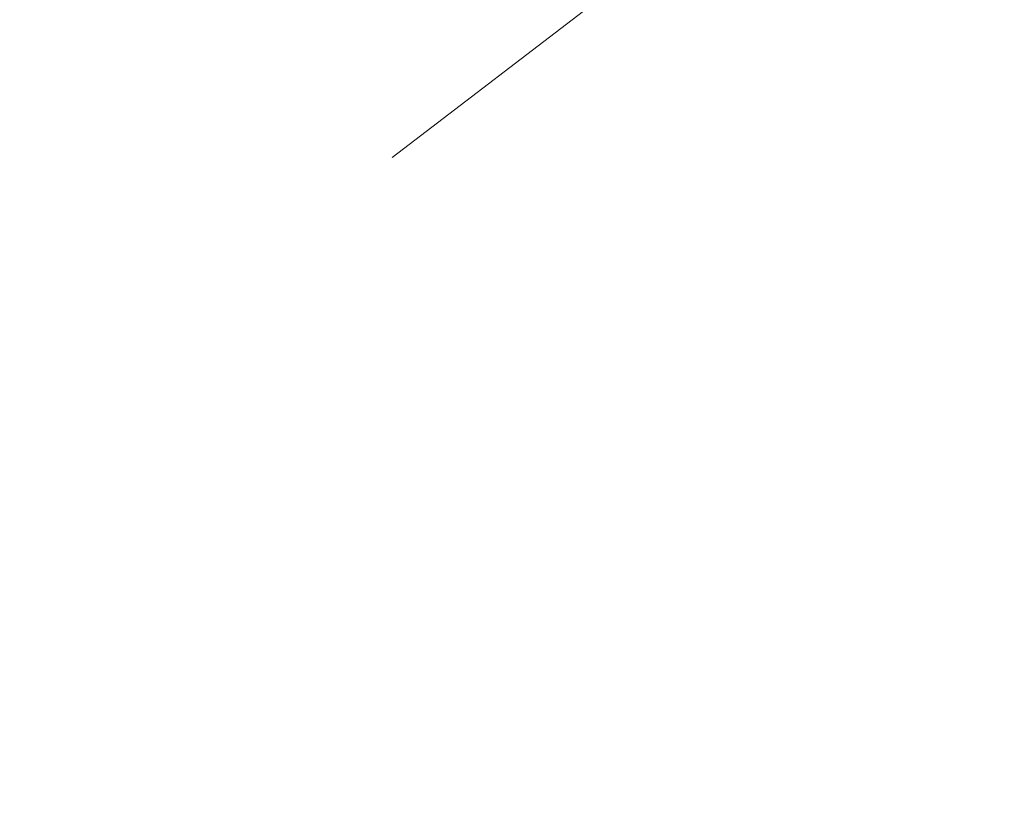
# Model space of a CAD drawing. Header units: millimetres. Extents: x 786 to 42540, y -7760 to 3796.
# Tile 179 of 256: x 37280 to 37319, y -5663 to -5631. Entities that reach past the tile are written whole.
import ezdxf

# ---------------------------------------------------------------- set-up
doc = ezdxf.new("R2010")
doc.units = ezdxf.units.MM
doc.layers.add('A-FLOR-PATT', color=7, linetype='Continuous', lineweight=25)

msp = doc.modelspace()

# ---------------------------------------------------------------- hatches: boundary and pattern name
at = {"layer": 'A-FLOR-PATT', "lineweight": 5}
h = msp.add_hatch(dxfattribs=at)
h.set_pattern_fill('FP_10', color=256, style=0, pattern_type=2)
h.set_pattern_definition([(50, (48694.2, -5700), (291.494, -25.502), [30.48, -335.28]), (355, (48694.2, -5700), (-56.389, 305.691), [24.384, -268.224]), (100.451, (48718.5, -5702.12), (235.108, 280.1865), [25.904, -284.944]), (46.184, (48694.2, -5618.72), (433.727, -67.268), [45.72, -502.92]), (96.636, (48730.35, -5624.33), (379.844, 395.885), [38.856, -427.416]), (351.184, (48694.2, -5618.7), (379.848, 395.881), [36.576, -402.336]), (21, (48734.85, -5639.04), (242.583, -163.624), [30.48, -335.28]), (326, (48734.85, -5639.04), (98.883, 294.701), [24.384, -268.224]), (71.451, (48755.06, -5652.68), (341.467, 131.074), [25.904, -284.944]), (37.5, (48694.21, -5700), (4.9419, 135.2883), [13.411, -251.562, 13.411, -258.877, -269.24]), (37.5, (48694.21, -5700), (4.9419, 135.2883), [-537.261, 13.411, -255.829]), (7.5, (48694.21, -5700), (106.9117, 160.289), [13.411, -141.834, 13.411, -245.466, -102.616]), (7.5, (48694.21, -5700), (106.9117, 160.289), [-414.122, 13.411, -89.205]), (327.5, (48603.58, -5700), (216.9455, -9.1662), [13.411, -88.189, 13.411, -303.581, -420.624]), (327.5, (48603.58, -5700), (216.9455, -9.1662), [-418.592, 13.411, -407.213]), (317.5, (48562.94, -5700), (237.007, 40.6827), [13.411, -118.669, 13.411, -197.104, -298.704]), (317.5, (48562.94, -5700), (237.007, 40.6827), [-342.595, 13.411, -285.293])])
h.paths.add_polyline_path([(37322.609, -5746), (42440.271, -5746), (42440.271, -5617), (37240.271, -5617), (37240.271, -5746)])

doc.saveas('drawing.dxf')
